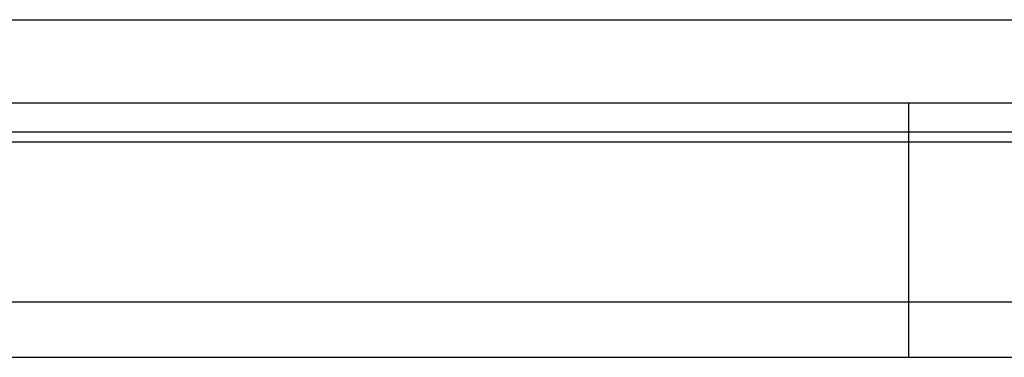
# Model space of a CAD drawing. Header units: millimetres. Extents: x 258 to 537, y -224 to -143.
# Tile 48 of 50: x 474 to 492, y -211 to -205. Entities that reach past the tile are written whole.
import ezdxf
from ezdxf.lldxf.tags import DXFTag

# ---------------------------------------------------------------- set-up
doc = ezdxf.new("R2010")
doc.units = ezdxf.units.MM
doc.header["$LTSCALE"] = 0.1
doc.layers.add('HID', color=2, linetype='DASHED')
doc.layers.add('OUT', color=3, linetype='CONTINUOUS')
tags = doc.linetypes.add('DASHED', pattern=[25.72, 12.86, -12.86]).pattern_tags.tags
tags[6:7] = [DXFTag(74, 4), DXFTag(75, 0), DXFTag(340, '0'), DXFTag(46, 0.0), DXFTag(50, 0.0), DXFTag(44, 0.0), DXFTag(45, 0.0)]
tags[4:5] = [DXFTag(74, 4), DXFTag(75, 0), DXFTag(340, '0'), DXFTag(46, 0.0), DXFTag(50, 0.0), DXFTag(44, 0.0), DXFTag(45, 0.0)]

msp = doc.modelspace()

# ---------------------------------------------------------------- linework, layer by layer
at = {"layer": 'HID', "color": 0}
msp.add_line((490.491, -206.409), (490.491, -211.009), dxfattribs=at)
at = {"layer": 'OUT', "color": 0, "linetype": 'Continuous'}
msp.add_line((424.491, -204.909), (502.491, -204.909), dxfattribs=at)
at = {"layer": 'OUT', "color": 0}
for p, q in [((424.491, -206.409), (502.491, -206.409)), ((388.211, -206.936), (529.601, -206.936)), ((388.206, -207.116), (529.601, -207.116)), ((387.643, -210.009), (529.601, -210.009)), ((353.491, -211.009), (529.601, -211.009))]:
    msp.add_line(p, q, dxfattribs=at)

doc.saveas('drawing.dxf')
